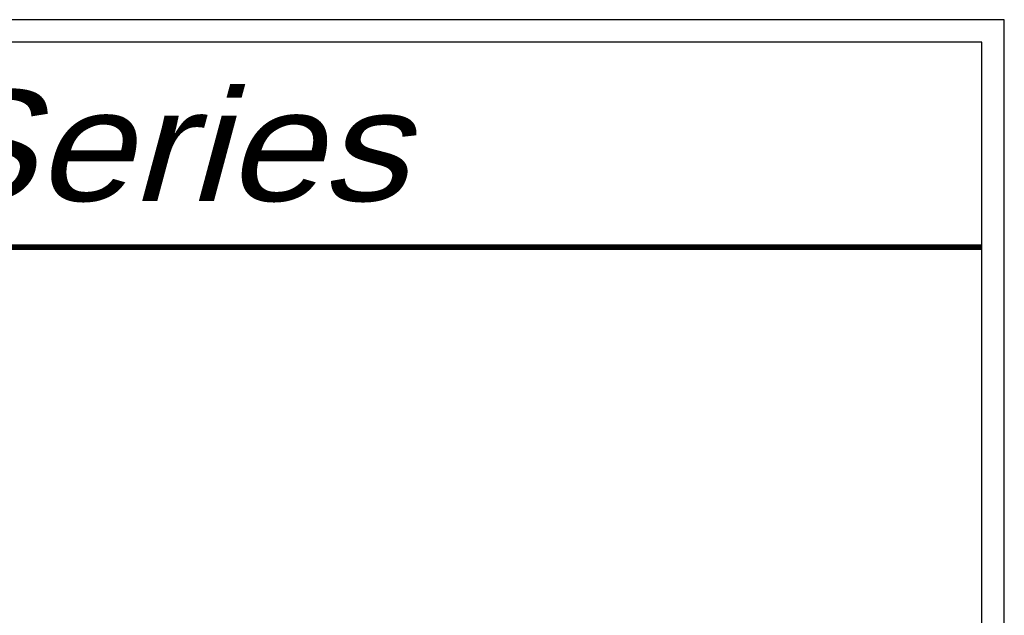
# Model space of a CAD drawing. Header units: millimetres. Extents: x 6863 to 7584, y 164 to 940.
# Tile 31 of 31: x 7230 to 7584, y 725 to 940. Entities that reach past the tile are written whole.
import ezdxf
from ezdxf.enums import TextEntityAlignment as Align

# ---------------------------------------------------------------- set-up
doc = ezdxf.new("R2010")
doc.units = ezdxf.units.MM
doc.header["$LTSCALE"] = 32.67
doc.layers.get('0').update_dxf_attribs({"linetype": 'CONTINUOUS'})
doc.layers.add('AM_0', color=7, linetype='CONTINUOUS', lineweight=50)
doc.styles.add('DD', font='ARIALN.TTF', dxfattribs={"oblique": 15})

msp = doc.modelspace()

# ---------------------------------------------------------------- linework, layer by layer
at = {"linetype": 'Continuous'}
for p, q in [((7583.65, 939.59), (6862.89, 939.59)), ((7583.65, 164.45), (7583.65, 939.59)), ((7575.59, 931.52), (6869.61, 931.52)), ((7575.59, 172.52), (7575.59, 931.52))]:
    msp.add_line(p, q, dxfattribs=at)
at = {"linetype": 'Continuous', "const_width": 2.02}
msp.add_lwpolyline([(6869.61, 857.85), (7575.59, 857.85)], dxfattribs=at)

# ---------------------------------------------------------------- texts
at = {"layer": 'AM_0', "style": 'DD', "oblique": 15, "width": 1.348747}
msp.add_text('eXP Series', height=39.903, dxfattribs=at).set_placement((7060.32, 874.43), (7368.74, 874.43), align=Align.FIT)

doc.saveas('drawing.dxf')
